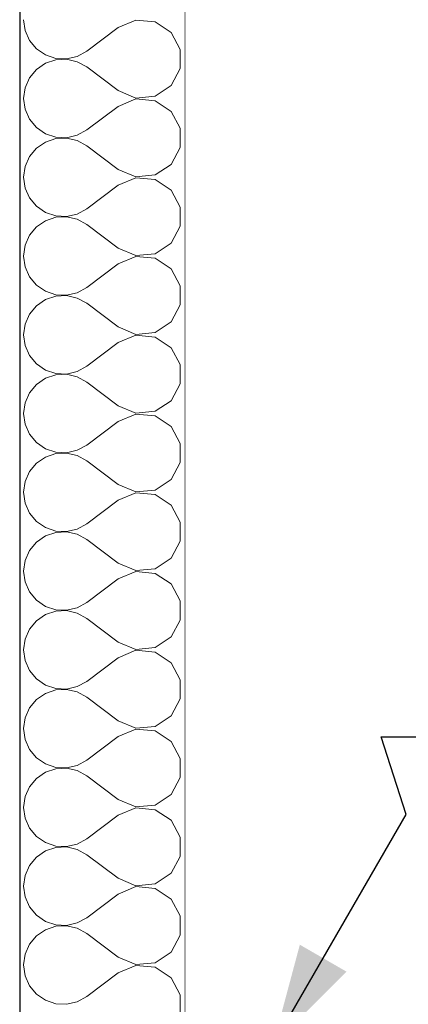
# Model space of a CAD drawing. Header units: millimetres. Extents: x -12989 to 402831, y -50461 to 30884.
# Tile 35 of 175: x 366242 to 366595, y -42853 to -41961. Entities that reach past the tile are written whole.
import ezdxf

# ---------------------------------------------------------------- set-up
doc = ezdxf.new("R2010")
doc.units = ezdxf.units.MM
doc.header["$MEASUREMENT"] = 0
doc.linetypes.add('Wipeout_Contour', pattern=[1000, 0, -1000])
doc.layers.add('Nowe_04-ŚCIANY DZIAŁOWE', color=7, linetype='Continuous')
doc.layers.add('Nowe_04-ŚCIANY DZIAŁOWE_Nr_pióra__174', color=7, linetype='Continuous', lineweight=5, true_color=0x6a6a6a)
doc.layers.add('Nowe_04-ŚCIANY DZIAŁOWE_Nr_pióra__27', color=7, linetype='Continuous', lineweight=25)
doc.layers.add('Nowe_A_OZN_ODNOSNIKI_Nr_pióra__85', color=7, linetype='Continuous', lineweight=13)
doc.dimstyles.new('STYL_AUTOMATYCZNY__3', dxfattribs={"dimtxt": 0.18, "dimasz": 91.2, "dimexe": 0.18, "dimexo": 0.0625, "dimgap": 0, "dimtad": 0, "dimtih": 1, "dimtoh": 1, "dimdec": 4, "dimzin": 0, "dimdsep": 46, "dimcen": 0.09, "dimadec": 0, "dimazin": 0, "dimtfac": 1, "dimtdec": 4, "dimtmove": 0, "dimatfit": 3, "dimldrblk": 'ARROWHEAD_5', "dimfxl": 0, "dimtolj": 1, "dimtzin": 0, "dimarcsym": 0})

# ---------------------------------------------------------------- blocks, each defined once
blk = doc.blocks.new('*X18', base_point=(362576.75, -45960.59))
at = {"layer": 'Nowe_04-ŚCIANY DZIAŁOWE_Nr_pióra__174', "color": 251, "linetype": 'Continuous', "lineweight": 5, "true_color": 0x6a6a6a}
for p, q in [((366246.06, -41960.59), (366247.42, -41970.35)), ((366347.81, -41961), (366331.77, -41967.73)), ((366365.13, -41962.64), (366347.81, -41961)), ((366247.42, -41970.35), (366251.39, -41979.37)), ((366331.77, -41967.73), (366303.2, -41989.16)), ((366379.62, -41972.27), (366365.13, -41962.64)), ((366251.39, -41979.37), (366257.68, -41986.96)), ((366387.84, -41987.61), (366379.62, -41972.27)), ((366257.68, -41986.96), (366265.8, -41992.54)), ((366387.84, -42005), (366387.84, -41987.61)), ((366265.8, -41992.54), (366275.14, -41995.68)), ((366275.14, -41996.93), (366265.8, -42000.08)), ((366275.14, -41995.68), (366284.98, -41996.16)), ((366284.98, -41996.45), (366275.14, -41996.93)), ((366284.98, -41996.16), (366294.58, -41993.93)), ((366294.58, -41998.68), (366284.98, -41996.45)), ((366294.58, -41993.93), (366303.2, -41989.16)), ((366257.68, -42005.66), (366251.39, -42013.24)), ((366265.8, -42000.08), (366257.68, -42005.66)), ((366303.2, -42003.45), (366294.58, -41998.68)), ((366331.77, -42024.88), (366303.2, -42003.45)), ((366379.62, -42020.34), (366387.84, -42005)), ((366251.39, -42013.24), (366247.42, -42022.26)), ((366247.42, -42022.26), (366246.06, -42032.02)), ((366365.13, -42029.97), (366379.62, -42020.34)), ((366246.06, -42032.02), (366247.42, -42041.78)), ((366331.77, -42024.88), (366347.81, -42031.61)), ((366347.81, -42032.43), (366331.77, -42039.16)), ((366347.81, -42031.61), (366365.13, -42029.97)), ((366365.13, -42034.07), (366347.81, -42032.43)), ((366247.42, -42041.78), (366251.39, -42050.8)), ((366331.77, -42039.16), (366303.2, -42060.59)), ((366379.62, -42043.7), (366365.13, -42034.07)), ((366251.39, -42050.8), (366257.68, -42058.38)), ((366387.84, -42059.04), (366379.62, -42043.7)), ((366257.68, -42058.38), (366265.8, -42063.96)), ((366387.84, -42076.43), (366387.84, -42059.04)), ((366265.8, -42063.96), (366275.14, -42067.11)), ((366275.14, -42068.36), (366265.8, -42071.51)), ((366275.14, -42067.11), (366284.98, -42067.59)), ((366284.98, -42067.88), (366275.14, -42068.36)), ((366284.98, -42067.59), (366294.58, -42065.36)), ((366294.58, -42070.11), (366284.98, -42067.88)), ((366294.58, -42065.36), (366303.2, -42060.59)), ((366257.68, -42077.09), (366251.39, -42084.67)), ((366265.8, -42071.51), (366257.68, -42077.09)), ((366303.2, -42074.88), (366294.58, -42070.11)), ((366331.77, -42096.31), (366303.2, -42074.88)), ((366379.62, -42091.77), (366387.84, -42076.43)), ((366251.39, -42084.67), (366247.42, -42093.69)), ((366247.42, -42093.69), (366246.06, -42103.45)), ((366365.13, -42101.4), (366379.62, -42091.77)), ((366246.06, -42103.45), (366247.42, -42113.21)), ((366331.77, -42096.31), (366347.81, -42103.04)), ((366347.81, -42103.86), (366331.77, -42110.59)), ((366347.81, -42103.04), (366365.13, -42101.4)), ((366365.13, -42105.5), (366347.81, -42103.86)), ((366247.42, -42113.21), (366251.39, -42122.23)), ((366331.77, -42110.59), (366303.2, -42132.02)), ((366379.62, -42115.13), (366365.13, -42105.5)), ((366251.39, -42122.23), (366257.68, -42129.81)), ((366387.84, -42130.46), (366379.62, -42115.13)), ((366257.68, -42129.81), (366265.8, -42135.39)), ((366387.84, -42147.86), (366387.84, -42130.46)), ((366265.8, -42135.39), (366275.14, -42138.54)), ((366275.14, -42139.79), (366265.8, -42142.93)), ((366275.14, -42138.54), (366284.98, -42139.02)), ((366284.98, -42139.31), (366275.14, -42139.79)), ((366284.98, -42139.02), (366294.58, -42136.79)), ((366294.58, -42141.54), (366284.98, -42139.31)), ((366294.58, -42136.79), (366303.2, -42132.02)), ((366257.68, -42148.51), (366251.39, -42156.1)), ((366265.8, -42142.93), (366257.68, -42148.51)), ((366303.2, -42146.31), (366294.58, -42141.54)), ((366331.77, -42167.73), (366303.2, -42146.31)), ((366379.62, -42163.19), (366387.84, -42147.86)), ((366251.39, -42156.1), (366247.42, -42165.12)), ((366247.42, -42165.12), (366246.06, -42174.88)), ((366365.13, -42172.83), (366379.62, -42163.19)), ((366246.06, -42174.88), (366247.42, -42184.64)), ((366331.77, -42167.73), (366347.81, -42174.47)), ((366347.81, -42175.29), (366331.77, -42182.02)), ((366347.81, -42174.47), (366365.13, -42172.83)), ((366365.13, -42176.93), (366347.81, -42175.29)), ((366247.42, -42184.64), (366251.39, -42193.65)), ((366331.77, -42182.02), (366303.2, -42203.45)), ((366379.62, -42186.56), (366365.13, -42176.93)), ((366251.39, -42193.65), (366257.68, -42201.24)), ((366387.84, -42201.89), (366379.62, -42186.56)), ((366257.68, -42201.24), (366265.8, -42206.82)), ((366387.84, -42219.29), (366387.84, -42201.89)), ((366265.8, -42206.82), (366275.14, -42209.97)), ((366275.14, -42211.21), (366265.8, -42214.36)), ((366275.14, -42209.97), (366284.98, -42210.45)), ((366284.98, -42210.74), (366275.14, -42211.21)), ((366284.98, -42210.45), (366294.58, -42208.22)), ((366294.58, -42212.97), (366284.98, -42210.74)), ((366294.58, -42208.22), (366303.2, -42203.45)), ((366257.68, -42219.94), (366251.39, -42227.53)), ((366265.8, -42214.36), (366257.68, -42219.94)), ((366303.2, -42217.73), (366294.58, -42212.97)), ((366331.77, -42239.16), (366303.2, -42217.73)), ((366379.62, -42234.62), (366387.84, -42219.29)), ((366251.39, -42227.53), (366247.42, -42236.55)), ((366247.42, -42236.55), (366246.06, -42246.31)), ((366365.13, -42244.25), (366379.62, -42234.62)), ((366246.06, -42246.31), (366247.42, -42256.07)), ((366331.77, -42239.16), (366347.81, -42245.9)), ((366347.81, -42246.71), (366331.77, -42253.45)), ((366347.81, -42245.9), (366365.13, -42244.25)), ((366365.13, -42248.36), (366347.81, -42246.71)), ((366247.42, -42256.07), (366251.39, -42265.08)), ((366331.77, -42253.45), (366303.2, -42274.88)), ((366379.62, -42257.99), (366365.13, -42248.36)), ((366251.39, -42265.08), (366257.68, -42272.67)), ((366387.84, -42273.32), (366379.62, -42257.99)), ((366257.68, -42272.67), (366265.8, -42278.25)), ((366387.84, -42290.72), (366387.84, -42273.32)), ((366265.8, -42278.25), (366275.14, -42281.4)), ((366275.14, -42282.64), (366265.8, -42285.79)), ((366275.14, -42281.4), (366284.98, -42281.88)), ((366284.98, -42282.16), (366275.14, -42282.64)), ((366284.98, -42281.88), (366294.58, -42279.65)), ((366294.58, -42284.4), (366284.98, -42282.16)), ((366294.58, -42279.65), (366303.2, -42274.88)), ((366257.68, -42291.37), (366251.39, -42298.96)), ((366265.8, -42285.79), (366257.68, -42291.37)), ((366303.2, -42289.16), (366294.58, -42284.4)), ((366331.77, -42310.59), (366303.2, -42289.16)), ((366379.62, -42306.05), (366387.84, -42290.72)), ((366251.39, -42298.96), (366247.42, -42307.98)), ((366247.42, -42307.98), (366246.06, -42317.73)), ((366365.13, -42315.68), (366379.62, -42306.05)), ((366246.06, -42317.73), (366247.42, -42327.49)), ((366331.77, -42310.59), (366347.81, -42317.33)), ((366347.81, -42318.14), (366331.77, -42324.88)), ((366347.81, -42317.33), (366365.13, -42315.68)), ((366365.13, -42319.79), (366347.81, -42318.14)), ((366247.42, -42327.49), (366251.39, -42336.51)), ((366331.77, -42324.88), (366303.2, -42346.31)), ((366379.62, -42329.42), (366365.13, -42319.79)), ((366251.39, -42336.51), (366257.68, -42344.1)), ((366387.84, -42344.75), (366379.62, -42329.42)), ((366257.68, -42344.1), (366265.8, -42349.68)), ((366387.84, -42362.15), (366387.84, -42344.75)), ((366265.8, -42349.68), (366275.14, -42352.83)), ((366275.14, -42354.07), (366265.8, -42357.22)), ((366275.14, -42352.83), (366284.98, -42353.3)), ((366284.98, -42353.59), (366275.14, -42354.07)), ((366284.98, -42353.3), (366294.58, -42351.07)), ((366294.58, -42355.82), (366284.98, -42353.59)), ((366294.58, -42351.07), (366303.2, -42346.31)), ((366257.68, -42362.8), (366251.39, -42370.39)), ((366265.8, -42357.22), (366257.68, -42362.8)), ((366303.2, -42360.59), (366294.58, -42355.82)), ((366331.77, -42382.02), (366303.2, -42360.59)), ((366379.62, -42377.48), (366387.84, -42362.15)), ((366251.39, -42370.39), (366247.42, -42379.4)), ((366247.42, -42379.4), (366246.06, -42389.16)), ((366365.13, -42387.11), (366379.62, -42377.48)), ((366246.06, -42389.16), (366247.42, -42398.92)), ((366331.77, -42382.02), (366347.81, -42388.75)), ((366347.81, -42389.57), (366331.77, -42396.31)), ((366347.81, -42388.75), (366365.13, -42387.11)), ((366365.13, -42391.22), (366347.81, -42389.57)), ((366247.42, -42398.92), (366251.39, -42407.94)), ((366331.77, -42396.31), (366303.2, -42417.73)), ((366379.62, -42400.85), (366365.13, -42391.22)), ((366251.39, -42407.94), (366257.68, -42415.53)), ((366387.84, -42416.18), (366379.62, -42400.85)), ((366257.68, -42415.53), (366265.8, -42421.11)), ((366387.84, -42433.58), (366387.84, -42416.18)), ((366265.8, -42421.11), (366275.14, -42424.26)), ((366275.14, -42425.5), (366265.8, -42428.65)), ((366275.14, -42424.26), (366284.98, -42424.73)), ((366284.98, -42425.02), (366275.14, -42425.5)), ((366284.98, -42424.73), (366294.58, -42422.5)), ((366294.58, -42427.25), (366284.98, -42425.02)), ((366294.58, -42422.5), (366303.2, -42417.73)), ((366257.68, -42434.23), (366251.39, -42441.82)), ((366265.8, -42428.65), (366257.68, -42434.23)), ((366303.2, -42432.02), (366294.58, -42427.25)), ((366331.77, -42453.45), (366303.2, -42432.02)), ((366379.62, -42448.91), (366387.84, -42433.58)), ((366251.39, -42441.82), (366247.42, -42450.83)), ((366247.42, -42450.83), (366246.06, -42460.59)), ((366365.13, -42458.54), (366379.62, -42448.91)), ((366246.06, -42460.59), (366247.42, -42470.35)), ((366331.77, -42453.45), (366347.81, -42460.18)), ((366347.81, -42461), (366331.77, -42467.73)), ((366347.81, -42460.18), (366365.13, -42458.54)), ((366365.13, -42462.64), (366347.81, -42461)), ((366247.42, -42470.35), (366251.39, -42479.37)), ((366331.77, -42467.73), (366303.2, -42489.16)), ((366379.62, -42472.27), (366365.13, -42462.64)), ((366251.39, -42479.37), (366257.68, -42486.96)), ((366387.84, -42487.61), (366379.62, -42472.27)), ((366257.68, -42486.96), (366265.8, -42492.54)), ((366387.84, -42505), (366387.84, -42487.61)), ((366265.8, -42492.54), (366275.14, -42495.68)), ((366275.14, -42496.93), (366265.8, -42500.08)), ((366275.14, -42495.68), (366284.98, -42496.16)), ((366284.98, -42496.45), (366275.14, -42496.93)), ((366284.98, -42496.16), (366294.58, -42493.93)), ((366294.58, -42498.68), (366284.98, -42496.45)), ((366294.58, -42493.93), (366303.2, -42489.16)), ((366257.68, -42505.66), (366251.39, -42513.24)), ((366265.8, -42500.08), (366257.68, -42505.66)), ((366303.2, -42503.45), (366294.58, -42498.68)), ((366331.77, -42524.88), (366303.2, -42503.45)), ((366379.62, -42520.34), (366387.84, -42505)), ((366251.39, -42513.24), (366247.42, -42522.26)), ((366247.42, -42522.26), (366246.06, -42532.02)), ((366365.13, -42529.97), (366379.62, -42520.34)), ((366246.06, -42532.02), (366247.42, -42541.78)), ((366331.77, -42524.88), (366347.81, -42531.61)), ((366347.81, -42532.43), (366331.77, -42539.16)), ((366347.81, -42531.61), (366365.13, -42529.97)), ((366365.13, -42534.07), (366347.81, -42532.43)), ((366247.42, -42541.78), (366251.39, -42550.8)), ((366331.77, -42539.16), (366303.2, -42560.59)), ((366379.62, -42543.7), (366365.13, -42534.07)), ((366251.39, -42550.8), (366257.68, -42558.38)), ((366387.84, -42559.04), (366379.62, -42543.7)), ((366257.68, -42558.38), (366265.8, -42563.96)), ((366387.84, -42576.43), (366387.84, -42559.04)), ((366265.8, -42563.96), (366275.14, -42567.11)), ((366275.14, -42568.36), (366265.8, -42571.51)), ((366275.14, -42567.11), (366284.98, -42567.59)), ((366284.98, -42567.88), (366275.14, -42568.36)), ((366284.98, -42567.59), (366294.58, -42565.36)), ((366294.58, -42570.11), (366284.98, -42567.88)), ((366294.58, -42565.36), (366303.2, -42560.59)), ((366257.68, -42577.09), (366251.39, -42584.67)), ((366265.8, -42571.51), (366257.68, -42577.09)), ((366303.2, -42574.88), (366294.58, -42570.11)), ((366331.77, -42596.31), (366303.2, -42574.88)), ((366379.62, -42591.77), (366387.84, -42576.43)), ((366251.39, -42584.67), (366247.42, -42593.69)), ((366247.42, -42593.69), (366246.06, -42603.45)), ((366365.13, -42601.4), (366379.62, -42591.77)), ((366246.06, -42603.45), (366247.42, -42613.21)), ((366331.77, -42596.31), (366347.81, -42603.04)), ((366347.81, -42603.86), (366331.77, -42610.59)), ((366347.81, -42603.04), (366365.13, -42601.4)), ((366365.13, -42605.5), (366347.81, -42603.86)), ((366247.42, -42613.21), (366251.39, -42622.23)), ((366331.77, -42610.59), (366303.2, -42632.02)), ((366379.62, -42615.13), (366365.13, -42605.5)), ((366251.39, -42622.23), (366257.68, -42629.81)), ((366387.84, -42630.46), (366379.62, -42615.13)), ((366257.68, -42629.81), (366265.8, -42635.39)), ((366387.84, -42647.86), (366387.84, -42630.46)), ((366265.8, -42635.39), (366275.14, -42638.54)), ((366275.14, -42639.79), (366265.8, -42642.93)), ((366275.14, -42638.54), (366284.98, -42639.02)), ((366284.98, -42639.31), (366275.14, -42639.79)), ((366284.98, -42639.02), (366294.58, -42636.79)), ((366294.58, -42641.54), (366284.98, -42639.31)), ((366294.58, -42636.79), (366303.2, -42632.02)), ((366257.68, -42648.51), (366251.39, -42656.1)), ((366265.8, -42642.93), (366257.68, -42648.51)), ((366303.2, -42646.31), (366294.58, -42641.54)), ((366331.77, -42667.73), (366303.2, -42646.31)), ((366379.62, -42663.19), (366387.84, -42647.86)), ((366251.39, -42656.1), (366247.42, -42665.12)), ((366247.42, -42665.12), (366246.06, -42674.88)), ((366365.13, -42672.83), (366379.62, -42663.19)), ((366246.06, -42674.88), (366247.42, -42684.64)), ((366331.77, -42667.73), (366347.81, -42674.47)), ((366347.81, -42675.29), (366331.77, -42682.02)), ((366347.81, -42674.47), (366365.13, -42672.83)), ((366365.13, -42676.93), (366347.81, -42675.29)), ((366247.42, -42684.64), (366251.39, -42693.65)), ((366331.77, -42682.02), (366303.2, -42703.45)), ((366379.62, -42686.56), (366365.13, -42676.93)), ((366251.39, -42693.65), (366257.68, -42701.24)), ((366387.84, -42701.89), (366379.62, -42686.56)), ((366257.68, -42701.24), (366265.8, -42706.82)), ((366387.84, -42719.29), (366387.84, -42701.89)), ((366265.8, -42706.82), (366275.14, -42709.97)), ((366275.14, -42711.21), (366265.8, -42714.36)), ((366275.14, -42709.97), (366284.98, -42710.45)), ((366284.98, -42710.74), (366275.14, -42711.21)), ((366284.98, -42710.45), (366294.58, -42708.22)), ((366294.58, -42712.97), (366284.98, -42710.74)), ((366294.58, -42708.22), (366303.2, -42703.45)), ((366257.68, -42719.94), (366251.39, -42727.53)), ((366265.8, -42714.36), (366257.68, -42719.94)), ((366303.2, -42717.73), (366294.58, -42712.97)), ((366331.77, -42739.16), (366303.2, -42717.73)), ((366379.62, -42734.62), (366387.84, -42719.29)), ((366251.39, -42727.53), (366247.42, -42736.55)), ((366247.42, -42736.55), (366246.06, -42746.31)), ((366365.13, -42744.25), (366379.62, -42734.62)), ((366246.06, -42746.31), (366247.42, -42756.07)), ((366331.77, -42739.16), (366347.81, -42745.9)), ((366347.81, -42746.71), (366331.77, -42753.45)), ((366347.81, -42745.9), (366365.13, -42744.25)), ((366365.13, -42748.36), (366347.81, -42746.71)), ((366247.42, -42756.07), (366251.39, -42765.08)), ((366331.77, -42753.45), (366303.2, -42774.88)), ((366379.62, -42757.99), (366365.13, -42748.36)), ((366251.39, -42765.08), (366257.68, -42772.67)), ((366387.84, -42773.32), (366379.62, -42757.99)), ((366257.68, -42772.67), (366265.8, -42778.25)), ((366387.84, -42790.72), (366387.84, -42773.32)), ((366265.8, -42778.25), (366275.14, -42781.4)), ((366275.14, -42782.64), (366265.8, -42785.79)), ((366275.14, -42781.4), (366284.98, -42781.88)), ((366284.98, -42782.16), (366275.14, -42782.64)), ((366284.98, -42781.88), (366294.58, -42779.65)), ((366294.58, -42784.4), (366284.98, -42782.16)), ((366294.58, -42779.65), (366303.2, -42774.88)), ((366257.68, -42791.37), (366251.39, -42798.96)), ((366265.8, -42785.79), (366257.68, -42791.37)), ((366303.2, -42789.16), (366294.58, -42784.4)), ((366331.77, -42810.59), (366303.2, -42789.16)), ((366379.62, -42806.05), (366387.84, -42790.72)), ((366251.39, -42798.96), (366247.42, -42807.98)), ((366247.42, -42807.98), (366246.06, -42817.73)), ((366365.13, -42815.68), (366379.62, -42806.05)), ((366246.06, -42817.73), (366247.42, -42827.49)), ((366331.77, -42810.59), (366347.81, -42817.33)), ((366347.81, -42818.14), (366331.77, -42824.88)), ((366347.81, -42817.33), (366365.13, -42815.68)), ((366365.13, -42819.79), (366347.81, -42818.14)), ((366247.42, -42827.49), (366251.39, -42836.51)), ((366331.77, -42824.88), (366303.2, -42846.31)), ((366379.62, -42829.42), (366365.13, -42819.79)), ((366251.39, -42836.51), (366257.68, -42844.1)), ((366387.84, -42844.75), (366379.62, -42829.42)), ((366257.68, -42844.1), (366265.8, -42849.68)), ((366387.84, -42862.15), (366387.84, -42844.75)), ((366265.8, -42849.68), (366275.14, -42852.83)), ((366275.14, -42852.83), (366284.98, -42853.3)), ((366284.98, -42853.3), (366294.58, -42851.07)), ((366294.58, -42851.07), (366303.2, -42846.31))]:
    blk.add_line(p, q, dxfattribs=at)
blk = doc.blocks.new('ElemPrzekroju_7_1', base_point=(362576.75, -45960.59))
at = {"color": 254, "linetype": 'Wipeout_Contour', "lineweight": 0, "ltscale": 1843647.524760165}
blk.add_wipeout([(366242.49, -39378.92), (366242.49, -43900.59), (366292.49, -43900.59), (366392.49, -43900.59), (366392.49, -39378.92)], dxfattribs=at).dxf.layer = 'Nowe_04-ŚCIANY DZIAŁOWE'
at = {"layer": 'Nowe_04-ŚCIANY DZIAŁOWE_Nr_pióra__27', "color": 7, "linetype": 'Continuous', "lineweight": 25}
for p, q in [((366242.49, -39378.92), (366242.49, -42910.59)), ((366392.49, -39378.92), (366392.49, -42910.59))]:
    blk.add_line(p, q, dxfattribs=at)
at = {"layer": 'Nowe_04-ŚCIANY DZIAŁOWE', "lineweight": 0}
blk.add_blockref('*X18', (362576.75, -45960.59), dxfattribs=at)
blk = doc.blocks.new('ElemPrzekroju_8_1', base_point=(362576.75, -45960.59))
at = {"color": 254, "linetype": 'Wipeout_Contour', "lineweight": 0, "ltscale": 6641683.593556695}
blk.add_wipeout([(366410.08, -39413.27), (366392.49, -39412.31), (366392.49, -42950.59), (366398.19, -42950.59), (366993.99, -42950.59), (368142.49, -42950.59), (368142.49, -39509.42), (366550.13, -39751.92), (366540.04, -39749.5), (366538, -39743.64), (366545.2, -39737.78), (366557.42, -39735.36), (368075.37, -39504.19), (366470.08, -39416.54), (366470.08, -39476.54), (366413.08, -39476.54), (366413.08, -39535.55), (366410.08, -39535.55)], dxfattribs=at).dxf.layer = 'Nowe_04-ŚCIANY DZIAŁOWE'
blk = doc.blocks.new('ARROWHEAD_5')
at = {"linetype": 'Continuous', "lineweight": 0}
blk.add_hatch(color=0, dxfattribs=at).paths.add_polyline_path([(-1, 0.2679), (0, 0), (-1, -0.2679)])
at = {"color": 0, "linetype": 'Continuous', "lineweight": 0}
blk.add_line((0, 0), (-1, 0), dxfattribs=at)

msp = doc.modelspace()

# ---------------------------------------------------------------- block references
at = {"layer": 'Nowe_04-ŚCIANY DZIAŁOWE', "lineweight": 0}
msp.add_blockref('ElemPrzekroju_7_1', (362576.75, -45960.59), dxfattribs=at)

# ---------------------------------------------------------------- next in the draw order: block references
msp.add_blockref('ElemPrzekroju_8_1', (362576.75, -45960.59), dxfattribs=at)

# ---------------------------------------------------------------- next in the draw order: leaders
at = {"layer": 'Nowe_A_OZN_ODNOSNIKI_Nr_pióra__85', "color": 7, "linetype": 'Continuous', "lineweight": 13, "annotation_type": 0, "has_hookline": 1, "hookline_direction": 0, "text_width": 1656.9}
msp.add_leader([(366471.87, -42890.59), (366592.73, -42681.2), (366569.88, -42610.91), (366661.08, -42610.91)], dimstyle='STYL_AUTOMATYCZNY__3', dxfattribs=at)

doc.saveas('drawing.dxf')
